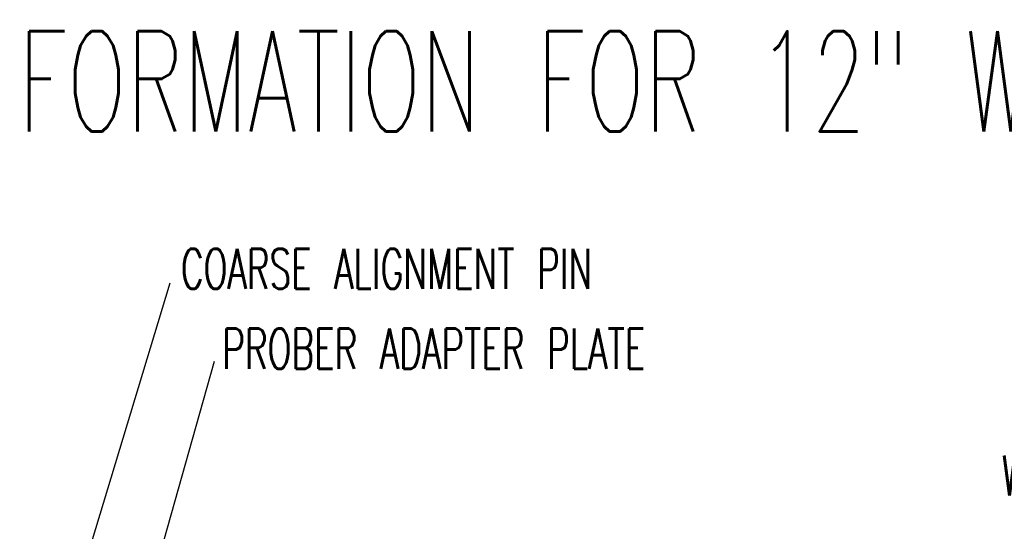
# Model space of a CAD drawing. Extents: x -1809 to 6113, y -4129 to 1471.
# Tile 123 of 197: x 2784 to 3276, y -2684 to -2428. Entities that reach past the tile are written whole.
import ezdxf

# ---------------------------------------------------------------- set-up
doc = ezdxf.new("R2010")
doc.units = 0
doc.layers.add('1', color=7, linetype='CONTINUOUS')
doc.styles.add('CONVERTER_1', font='txt.shx', dxfattribs={"width": 0.63})
doc.dimstyles.get("Standard").update_dxf_attribs({"dimtxt": 0.18, "dimasz": 0.18, "dimexe": 0.18, "dimexo": 0.0625, "dimgap": 0.09, "dimtad": 0, "dimtih": 1, "dimtoh": 1, "dimdec": 4, "dimzin": 0, "dimtxsty": 'STANDARD', "dimcen": 0.09, "dimazin": 3, "dimtfac": 1, "dimtdec": 4, "dimtofl": 0, "dimtmove": 0, "dimatfit": 3, "dimtolj": 1, "dimtzin": 0})

# ---------------------------------------------------------------- blocks, each defined once
blk = doc.blocks.new('Z-STACK', base_point=(-660.97, -2918.36))
at = {"layer": '1', "color": 7, "style": 'CONVERTER_1', "width": 0.63}
blk.add_text('Z-STACK INFORMATION FOR 12" WPI (AUTO & MANUAL), SEE DRAWINGS:', height=50, dxfattribs=at).set_placement((2523.13, -2484.11))
at = {"layer": '1', "color": 1, "char_height": 20, "attachment_point": 7, "style": 'CONVERTER_1'}
for s, insert in [('COARSE ALIGNMENT PIN', (2864.6, -2562.74)), ('PROBER ADAPTER PLATE', (2885.24, -2602.68)), ('WPI DUT BOARD STIFFENER', (3274.88, -2665.99))]:
    blk.add_mtext(s, dxfattribs=dict(at, insert=insert))
at = {"layer": '1', "color": 1, "linetype": 'CONTINUOUS', "has_arrowhead": 0}
for points in [[(2814.59, -2707), (2859.13, -2559.85)], [(2835.11, -2762.54), (2881.4, -2599)]]:
    blk.add_leader(points, dimstyle='Standard', dxfattribs=at)

msp = doc.modelspace()

# ---------------------------------------------------------------- block references
at = {"layer": '1'}
msp.add_blockref('Z-STACK', (-660.97, -2918.36), dxfattribs=at)

doc.saveas('drawing.dxf')
